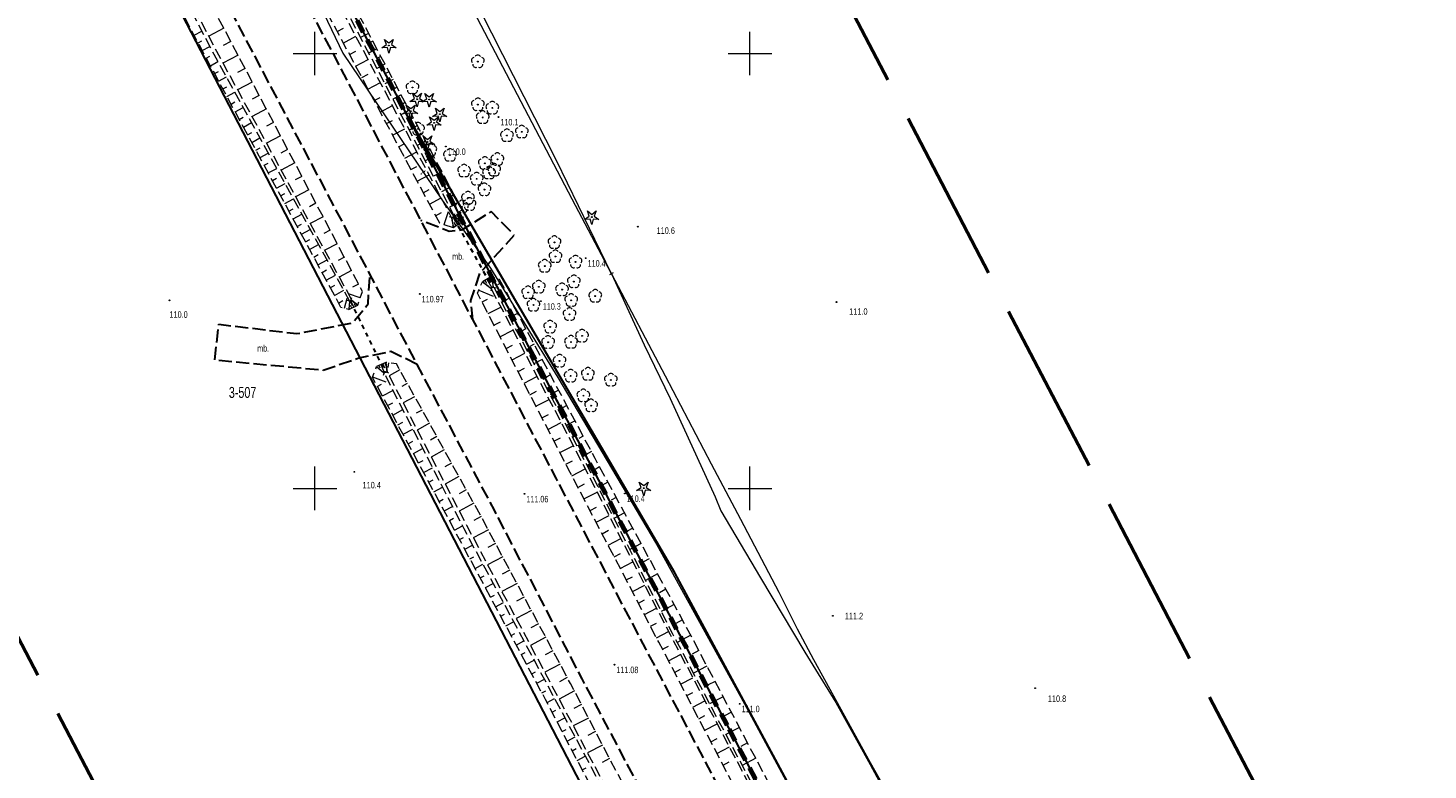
# Model space of a CAD drawing. Header units: metres. Extents: x 7531673 to 7533164, y 5721297 to 5724010.
# Tile 43 of 58: x 7532017 to 7532178, y 5723268 to 5723353. Entities that reach past the tile are written whole.
import ezdxf
from ezdxf.enums import TextEntityAlignment as Align

# ---------------------------------------------------------------- set-up
doc = ezdxf.new("R2010")
doc.units = ezdxf.units.M
for name, pattern in [('4_SUPT_01', [0]), ('GAO', [2.5, 1.5, -1]), ('GDE', [0]), ('GUZ', [1, 0.5, -0.5]), ('L_0_05', [1.75, 1.25, -0.5]), ('L_0_06', [2, 1.5, -0.5]), ('L_0_09', [2.5, 2, -0.5]), ('L_0_7E', [1, 0.5, -0.5])]:
    doc.linetypes.add(name, pattern=pattern)
doc.layers.get('0').update_dxf_attribs({"color": 252})
for name, color, linetype, lineweight in [('Dzialki', 80, 'GDE', 30), ('EPGPO_L_0', 204, 'GAO', 70), ('jezdnia', 252, 'L_0_06', 18), ('k', 252, 'Continuous', 18), ('Numery_dzialek', 80, 'Continuous', 30), ('opis', 7, 'Continuous', 18), ('przepust', 252, 'L_0_7E', 35), ('RTPW_T_0', 252, 'Continuous', 15), ('skarpa_nieumocniona', 252, 'L_0_05', 18), ('skarpa_umocniona', 252, 'Continuous', 18), ('SUPT_E_T_0', 30, 'Continuous', 15), ('SUPT_L_0', 30, '4_SUPT_01', 18), ('SUXX_T_6', 7, 'Continuous', 18), ('Uzytki', 252, 'GUZ', 18), ('wysokosci_naturalne', 7, 'Continuous', 18), ('wysokosci_sztuczne', 7, 'Continuous', 18)]:
    doc.layers.add(name, color=color, linetype=linetype, lineweight=lineweight)
doc.layers.add('zakres', color=7, linetype='L_0_09', lineweight=50, true_color=0xff05ff)
doc.styles.get("Standard").update_dxf_attribs({"font": 'arial.ttf'})

# ---------------------------------------------------------------- blocks, each defined once
blk = doc.blocks.new('2_RTPW01')
at = {"linetype": 'Continuous'}
blk.add_circle((0, 0), 0.045, dxfattribs=at)
blk = doc.blocks.new('4_SUXX')
at = {"linetype": 'Continuous'}
blk.add_line((0, -0.25), (0, 0.25), dxfattribs=at)
blk = doc.blocks.new('L_0_7E_1')
at = {"color": 0, "linetype": 'Continuous', "lineweight": 13, "flags": 128}
for points in [[(0, 0), (-0.7, 0.7)], [(0, 0), (-0.7, -0.7)]]:
    blk.add_lwpolyline(points, dxfattribs=at)
blk = doc.blocks.new('L_0_7E_2')
at = {"color": 0, "linetype": 'Continuous', "lineweight": 13, "flags": 128}
for points in [[(0, 0), (-0.7, 0.7)], [(0, 0), (-0.7, -0.7)]]:
    blk.add_lwpolyline(points, dxfattribs=at)
blk = doc.blocks.new('OBOP01_01')
at = {"linetype": 'Continuous', "lineweight": 18}
blk.add_hatch(color=0, dxfattribs=at).paths.add_polyline_path([(0, -0.1, 1), (0, 0.1, 1)])
at = {"color": 0, "linetype": 'Continuous', "lineweight": 18, "flags": 128}
blk.add_lwpolyline([(0, -1.74), (-0.35, -0.48), (-1.65, -0.54), (-0.57, 0.18), (-1.02, 1.4), (0, 0.6), (1.02, 1.4), (0.57, 0.18), (1.65, -0.54), (0.35, -0.48), (0, -1.74)], dxfattribs=at)
at = {"color": 0, "linetype": 'Continuous', "lineweight": 18}
blk.add_circle((0, 0), 0.1, dxfattribs=at)
blk = doc.blocks.new('OBOP02_01')
at = {"linetype": 'Continuous', "lineweight": 18}
blk.add_hatch(color=0, dxfattribs=at).paths.add_polyline_path([(0, -0.1, 1), (0, 0.1, 1)])
at = {"color": 0, "linetype": 'Continuous', "lineweight": 18}
blk.add_circle((0, 0), 0.1, dxfattribs=at)
for centre, radius, start, end in [((-0.77, 0.25), 0.7, 101.6336, 222.6627), ((0, 0.8), 0.7, 29.8459, 150.1541), ((0.77, 0.25), 0.7, 317.3373, 78.3664), ((-0.46, -0.64), 0.71, 174.3693, 292.5572), ((0.46, -0.64), 0.71, 247.4428, 5.6307)]:
    blk.add_arc(centre, radius, start, end, dxfattribs=at)
blk = doc.blocks.new('RTPW01')
at = {"linetype": 'Continuous', "lineweight": 13}
blk.add_hatch(color=0, dxfattribs=at).paths.add_polyline_path([(0, -0.09, 1), (0, 0.09, 1)])
at = {"color": 0, "linetype": 'Continuous', "lineweight": 13}
blk.add_circle((0, 0), 0.0906, dxfattribs=at)
blk = doc.blocks.new('RTPW02')
at = {"linetype": 'Continuous', "lineweight": 13}
blk.add_hatch(color=0, dxfattribs=at).paths.add_polyline_path([(0, -0.09, 1), (0, 0.09, 1)])
at = {"color": 0, "linetype": 'Continuous', "lineweight": 13}
blk.add_circle((0, 0), 0.0906, dxfattribs=at)

msp = doc.modelspace()

# ---------------------------------------------------------------- linework, layer by layer
at = {"layer": 'Dzialki'}
for p, q in [((7531979.35, 5723497.68), (7532060.4, 5723343.22)), ((7532026.61, 5723370.12), (7532081.77, 5723263.71)), ((7532091.37, 5723290.28), (7532060.4, 5723343.22)), ((7532060.4, 5723343.22), (7532097.53, 5723272.46)), ((7532151.77, 5723178.47), (7532091.37, 5723290.28)), ((7532097.53, 5723272.46), (7532231.13, 5723019.11))]:
    msp.add_line(p, q, dxfattribs=at)
at = {"layer": 'EPGPO_L_0', "linetype": 'GAO'}
for p in [(7531979.35, 5723497.68), (7532277.9, 5722930.44)]:
    msp.add_line(p, (7532097.53, 5723272.46), dxfattribs=at)
at = {"layer": 'jezdnia', "color": 251, "lineweight": 30, "flags": 128}
for points in [[(7532144.01, 5723175.21), (7532127.08, 5723207.45), (7532114.11, 5723232.14), (7532102.3, 5723254.54), (7532088.03, 5723281.55), (7532077.73, 5723301.17), (7532068.16, 5723319.4), (7532062.19, 5723330.79), (7532049.01, 5723355.87), (7532038.62, 5723375.73), (7532025.71, 5723400.22), (7532010.71, 5723428.82), (7531998.11, 5723452.71), (7531985.81, 5723476.05), (7531980.34, 5723486.46), (7531968.93, 5723508.16), (7531957.32, 5723530.32), (7531945.42, 5723552.98), (7531932.87, 5723576.69), (7531912.23, 5723616.12), (7531898.97, 5723641.21), (7531887.79, 5723662.56), (7531876.66, 5723683.79), (7531866.18, 5723703.64), (7531858.89, 5723717.53), (7531850.12, 5723736.45), (7531842.43, 5723753.13), (7531833.79, 5723771.97), (7531825.84, 5723788.37), (7531816.36, 5723807.98), (7531810.15, 5723819.94), (7531805.61, 5723828.58), (7531802.91, 5723833.87), (7531799.8, 5723840.25), (7531796.68, 5723849.08), (7531794.6, 5723861.48), (7531794.47, 5723868.11), (7531795.83, 5723876.51), (7531798.09, 5723883.67), (7531801.96, 5723891.64), (7531806.12, 5723897.91), (7531812.76, 5723905.2), (7531818.93, 5723911.26), (7531828.48, 5723920.4)], [(7532136.91, 5723171.4), (7532119.67, 5723204.07), (7532106.97, 5723228.28), (7532095.25, 5723250.6), (7532080.72, 5723278.09), (7532070.62, 5723297.5), (7532061.74, 5723314.26), (7532056.32, 5723324.62), (7532041.87, 5723352.02), (7532031.48, 5723371.95), (7532018.51, 5723396.57), (7532003.5, 5723425.07), (7531990.97, 5723449.01), (7531979.26, 5723471.13), (7531973.24, 5723482.54), (7531961.74, 5723504.5), (7531950.13, 5723526.62), (7531938.07, 5723549.63), (7531925.74, 5723573), (7531905.09, 5723612.35), (7531891.78, 5723637.59), (7531880.61, 5723658.82), (7531869.44, 5723680.09), (7531858.96, 5723699.98), (7531849.13, 5723718.74), (7531837.94, 5723740.05), (7531825.53, 5723763.8), (7531807.79, 5723795.98), (7531802.9, 5723804.74), (7531799.01, 5723811.48)], [(7532068.16, 5723319.4), (7532067.9, 5723321.58), (7532069.01, 5723324.82), (7532072.91, 5723329.1), (7532070.24, 5723331.83), (7532066.85, 5723329.67), (7532065.42, 5723329.55), (7532062.19, 5723330.79)], [(7532061.74, 5723314.26), (7532058.74, 5723315.73), (7532055.05, 5723314.96), (7532050.96, 5723313.57), (7532038.49, 5723314.73), (7532038.96, 5723318.87), (7532047.91, 5723317.79), (7532054.31, 5723319.04), (7532056.11, 5723321.21), (7532056.32, 5723324.62)]]:
    msp.add_lwpolyline(points, dxfattribs=at)
at = {"layer": 'k', "linetype": 'Continuous', "lineweight": 18, "flags": 128}
for points in [[(7532050, 5723347.5), (7532050, 5723352.5)], [(7532100, 5723347.5), (7532100, 5723352.5)], [(7532047.5, 5723350), (7532052.5, 5723350)], [(7532097.5, 5723350), (7532102.5, 5723350)], [(7532050, 5723297.5), (7532050, 5723302.5)], [(7532100, 5723297.5), (7532100, 5723302.5)], [(7532047.5, 5723300), (7532052.5, 5723300)], [(7532097.5, 5723300), (7532102.5, 5723300)]]:
    msp.add_lwpolyline(points, dxfattribs=at)
at = {"layer": 'przepust', "color": 24, "lineweight": 30, "flags": 128}
for points in [[(7532065.95, 5723331.07), (7532070.34, 5723323.18)], [(7532054.09, 5723321.49), (7532058, 5723313.46)]]:
    msp.add_lwpolyline(points, dxfattribs=at)
at = {"layer": 'skarpa_nieumocniona', "color": 252, "lineweight": 18, "flags": 128}
for points in [[(7531987.88, 5723478.78), (7531987.09, 5723479.42), (7531986.61, 5723478.27), (7531999.63, 5723453.21), (7532011.9, 5723429.51), (7532027.15, 5723400.79), (7532040.11, 5723376.13), (7532050.38, 5723356.58), (7532064.3, 5723330.53), (7532065.9, 5723329.99), (7532065.74, 5723331.08), (7532051.73, 5723357.61), (7532041.5, 5723377.03), (7532028.41, 5723401.35), (7532023.08, 5723412.66), (7532022.48, 5723413.81), (7532013.39, 5723430.33), (7532000.88, 5723454.03)], [(7531989.18, 5723479.88), (7531988.05, 5723480.08), (7531988.26, 5723478.98), (7532001.48, 5723454.21), (7532013.85, 5723430.68), (7532023.21, 5723413.43), (7532029.06, 5723401.64), (7532041.85, 5723377.21), (7532052.11, 5723357.79), (7532066.02, 5723331.28), (7532066.86, 5723330.59), (7532067.17, 5723331.53), (7532053, 5723358.31), (7532042.88, 5723377.79), (7532029.71, 5723402.03), (7532024.06, 5723414.14), (7532014.71, 5723430.98), (7532002.39, 5723454.61)], [(7532053.99, 5723321.54), (7532053.89, 5723320.57), (7532052.99, 5723320.81), (7532037.43, 5723349.6), (7532026.81, 5723369.78), (7532013.94, 5723394.14), (7532007.75, 5723405.3), (7531999.69, 5723422.7), (7531986.55, 5723446.54), (7531973.7, 5723470.4), (7531974.4, 5723471.52), (7531975.24, 5723470.78), (7531987.55, 5723447.17), (7532000.15, 5723423.23), (7532008.78, 5723405.84), (7532014.83, 5723394.4), (7532027.79, 5723370.27), (7532038.38, 5723349.93)], [(7532054.25, 5723321.6), (7532054.92, 5723321.06), (7532055.46, 5723322.64), (7532040.47, 5723351.12), (7532029.81, 5723371.22), (7532017.03, 5723395.91), (7532002.19, 5723424.36), (7531989.46, 5723448.4), (7531976.8, 5723471.96), (7531975.4, 5723472.1), (7531975.64, 5723470.92), (7531988.05, 5723447.39), (7532000.38, 5723423.41), (7532009.03, 5723406.81), (7532009.68, 5723405.6), (7532015.21, 5723394.77), (7532028.27, 5723370.41), (7532038.69, 5723350.25)], [(7532147.17, 5723177.18), (7532148.97, 5723178.9), (7532134.24, 5723210.86), (7532120.46, 5723235.82), (7532115.6, 5723241.05), (7532106.9, 5723257.16), (7532092.63, 5723284.17), (7532082.19, 5723303.45), (7532071.22, 5723324.01), (7532070.3, 5723324.36), (7532070.53, 5723323.17), (7532081.14, 5723302.91), (7532091.06, 5723283.36), (7532105.36, 5723256.31), (7532117.89, 5723233.94), (7532130.44, 5723209.46)], [(7532146.83, 5723176.8), (7532145.45, 5723175.95), (7532128.38, 5723208.25), (7532115.64, 5723232.84), (7532103.56, 5723255.44), (7532089.51, 5723282.34), (7532079.19, 5723302.1), (7532068.69, 5723322.43), (7532069.26, 5723323.76), (7532070.22, 5723323.03), (7532080.79, 5723302.79), (7532090.82, 5723283.19), (7532105.09, 5723256.13), (7532117.01, 5723233.62), (7532129.89, 5723209.15)], [(7532116.58, 5723202.43), (7532133.63, 5723169.37), (7532132.29, 5723168.34), (7532115.03, 5723202.1), (7532102.79, 5723225.88), (7532091.01, 5723247.95), (7532076.5, 5723275.72), (7532066.19, 5723294.93), (7532056.61, 5723312.77), (7532057.09, 5723314.01), (7532057.92, 5723313.3), (7532067.1, 5723295.39), (7532077.32, 5723276.27), (7532092.08, 5723248.52), (7532103.77, 5723226.57)], [(7532116.88, 5723202.6), (7532133.76, 5723169.67), (7532135.72, 5723170.66), (7532118.31, 5723203.36), (7532105.47, 5723227.61), (7532093.87, 5723249.82), (7532079.37, 5723277.56), (7532069.12, 5723296.73), (7532059.37, 5723314.33), (7532058.14, 5723314.48), (7532058.29, 5723313.41), (7532067.42, 5723295.78), (7532077.69, 5723276.47), (7532092.38, 5723248.72), (7532104.13, 5723226.76)]]:
    msp.add_lwpolyline(points, close=True, dxfattribs=at)
at = {"layer": 'skarpa_nieumocniona', "color": 252, "linetype": 'Continuous', "lineweight": 18, "flags": 128}
for points in [[(7532036.11, 5723352.11), (7532037, 5723352.58)], [(7532039.52, 5723352.91), (7532037.8, 5723351.99)], [(7532052.55, 5723352.51), (7532053.28, 5723352.9)], [(7532053.26, 5723351.19), (7532054.71, 5723351.97)], [(7532056.17, 5723352.31), (7532055.25, 5723351.82)], [(7532036.57, 5723351.23), (7532037.02, 5723351.46)], [(7532037.04, 5723350.34), (7532037.92, 5723350.81)], [(7532040.34, 5723351.36), (7532039.47, 5723350.9)], [(7532053.97, 5723349.87), (7532054.69, 5723350.25)], [(7532057.11, 5723350.54), (7532056.17, 5723350.04)], [(7532056.64, 5723351.42), (7532056.18, 5723351.18)], [(7532037.5, 5723349.46), (7532037.94, 5723349.7)], [(7532037.98, 5723348.58), (7532038.86, 5723349.06)], [(7532041.16, 5723349.81), (7532039.43, 5723348.9)], [(7532054.67, 5723348.54), (7532056.11, 5723349.31)], [(7532058.05, 5723348.77), (7532057.1, 5723348.27)], [(7532057.58, 5723349.66), (7532057.11, 5723349.41)], [(7532038.45, 5723347.7), (7532038.9, 5723347.94)], [(7532038.93, 5723346.82), (7532039.82, 5723347.3)], [(7532042.79, 5723346.71), (7532041.1, 5723345.82)], [(7532041.97, 5723348.26), (7532041.12, 5723347.81)], [(7532055.38, 5723347.22), (7532056.1, 5723347.6)], [(7532058.98, 5723347), (7532058.03, 5723346.5)], [(7532058.51, 5723347.89), (7532058.04, 5723347.64)], [(7532039.41, 5723345.94), (7532039.86, 5723346.18)], [(7532039.88, 5723345.06), (7532040.79, 5723345.55)], [(7532043.6, 5723345.17), (7532042.77, 5723344.73)], [(7532056.09, 5723345.9), (7532057.52, 5723346.66)], [(7532059.92, 5723345.24), (7532058.96, 5723344.73)], [(7532059.45, 5723346.12), (7532058.97, 5723345.87)], [(7532040.36, 5723344.18), (7532040.81, 5723344.43)], [(7532040.83, 5723343.3), (7532041.75, 5723343.8)], [(7532044.42, 5723343.62), (7532042.77, 5723342.75)], [(7532056.79, 5723344.58), (7532057.51, 5723344.95)], [(7532057.5, 5723343.25), (7532058.92, 5723344.01)], [(7532060.38, 5723344.35), (7532059.91, 5723344.1)], [(7532041.31, 5723342.42), (7532041.77, 5723342.67)], [(7532041.78, 5723341.54), (7532042.72, 5723342.05)], [(7532045.23, 5723342.07), (7532044.42, 5723341.64)], [(7532058.21, 5723341.93), (7532058.91, 5723342.31)], [(7532060.85, 5723343.47), (7532059.89, 5723342.96)], [(7532061.32, 5723342.59), (7532060.84, 5723342.33)], [(7532042.26, 5723340.66), (7532042.73, 5723340.92)], [(7532042.73, 5723339.78), (7532043.68, 5723340.29)], [(7532046.05, 5723340.52), (7532044.44, 5723339.67)], [(7532058.92, 5723340.61), (7532060.32, 5723341.35)], [(7532061.79, 5723341.7), (7532060.82, 5723341.19)], [(7532062.26, 5723340.82), (7532061.77, 5723340.56)], [(7532043.21, 5723338.9), (7532043.69, 5723339.16)], [(7532046.86, 5723338.97), (7532046.07, 5723338.55)], [(7532059.62, 5723339.28), (7532060.32, 5723339.66)], [(7532060.33, 5723337.96), (7532061.72, 5723338.7)], [(7532062.72, 5723339.93), (7532061.75, 5723339.42)], [(7532063.19, 5723339.05), (7532062.7, 5723338.79)], [(7532043.69, 5723338.02), (7532044.64, 5723338.54)], [(7532044.16, 5723337.14), (7532044.64, 5723337.4)], [(7532047.68, 5723337.42), (7532046.11, 5723336.6)], [(7532063.66, 5723338.17), (7532062.68, 5723337.65)], [(7532064.13, 5723337.28), (7532063.63, 5723337.02)], [(7532044.64, 5723336.26), (7532045.61, 5723336.79)], [(7532045.11, 5723335.39), (7532045.6, 5723335.65)], [(7532048.49, 5723335.87), (7532047.72, 5723335.47)], [(7532061.04, 5723336.64), (7532061.73, 5723337.01)], [(7532061.74, 5723335.31), (7532063.12, 5723336.05)], [(7532064.59, 5723336.4), (7532063.61, 5723335.88)], [(7532065.06, 5723335.51), (7532064.57, 5723335.25)], [(7532045.59, 5723334.51), (7532046.57, 5723335.04)], [(7532046.06, 5723333.63), (7532046.56, 5723333.89)], [(7532049.31, 5723334.33), (7532047.78, 5723333.52)], [(7532062.45, 5723333.99), (7532063.13, 5723334.36)], [(7532065.53, 5723334.63), (7532064.54, 5723334.1)], [(7532046.54, 5723332.75), (7532047.53, 5723333.28)], [(7532050.12, 5723332.78), (7532049.37, 5723332.38)], [(7532063.16, 5723332.67), (7532064.52, 5723333.4)], [(7532066.47, 5723332.86), (7532065.47, 5723332.33)], [(7532066, 5723333.75), (7532065.5, 5723333.48)], [(7532047.02, 5723331.87), (7532047.51, 5723332.14)], [(7532047.49, 5723330.99), (7532048.5, 5723331.53)], [(7532050.94, 5723331.23), (7532049.45, 5723330.44)], [(7532063.86, 5723331.34), (7532064.54, 5723331.71)], [(7532064.84, 5723330.35), (7532065.35, 5723331.83)], [(7532067.02, 5723331.06), (7532065.95, 5723331.41)], [(7532066.93, 5723331.98), (7532066.43, 5723331.71)], [(7532047.97, 5723330.11), (7532048.47, 5723330.38)], [(7532048.44, 5723329.23), (7532049.46, 5723329.78)], [(7532051.75, 5723329.68), (7532051.02, 5723329.29)], [(7532048.92, 5723328.35), (7532049.43, 5723328.62)], [(7532049.39, 5723327.47), (7532050.42, 5723328.03)], [(7532052.57, 5723328.13), (7532051.12, 5723327.37)], [(7532049.87, 5723326.59), (7532050.39, 5723326.87)], [(7532050.34, 5723325.71), (7532051.39, 5723326.27)], [(7532053.39, 5723326.58), (7532052.67, 5723326.21)], [(7532050.82, 5723324.83), (7532051.34, 5723325.11)], [(7532051.3, 5723323.95), (7532052.35, 5723324.52)], [(7532054.2, 5723325.03), (7532052.79, 5723324.29)], [(7532051.77, 5723323.07), (7532052.3, 5723323.36)], [(7532052.25, 5723322.19), (7532053.31, 5723322.77)], [(7532055.02, 5723323.49), (7532054.32, 5723323.12)], [(7532068.84, 5723322.78), (7532070.47, 5723322.08)], [(7532071.42, 5723323.64), (7532070.97, 5723323.41)], [(7532052.72, 5723321.31), (7532053.22, 5723321.58)], [(7532053.41, 5723320.7), (7532053.71, 5723321.85)], [(7532055.2, 5723321.89), (7532053.85, 5723322.35)], [(7532069.21, 5723321.43), (7532069.84, 5723321.76)], [(7532072.36, 5723321.88), (7532071.46, 5723321.4)], [(7532069.9, 5723320.1), (7532071.36, 5723320.85)], [(7532073.3, 5723320.11), (7532072.84, 5723319.87)], [(7532070.58, 5723318.77), (7532071.32, 5723319.15)], [(7532071.27, 5723317.43), (7532072.75, 5723318.19)], [(7532074.24, 5723318.35), (7532073.31, 5723317.85)], [(7532071.96, 5723316.1), (7532072.7, 5723316.48)], [(7532075.18, 5723316.58), (7532074.71, 5723316.33)], [(7532072.65, 5723314.77), (7532074.13, 5723315.54)], [(7532076.12, 5723314.82), (7532075.17, 5723314.31)], [(7532057.08, 5723314), (7532057.1, 5723313.99)], [(7532058.45, 5723314.44), (7532058.38, 5723313.9)], [(7532059.76, 5723313.61), (7532058.54, 5723312.93)], [(7532073.34, 5723313.44), (7532074.08, 5723313.82)], [(7532077.07, 5723313.05), (7532076.58, 5723312.8)], [(7532056.63, 5723312.83), (7532058.14, 5723312.25)], [(7532057.17, 5723311.73), (7532057.66, 5723311.99)], [(7532060.61, 5723312.07), (7532059.98, 5723311.72)], [(7532074.03, 5723312.1), (7532075.52, 5723312.88)], [(7532057.76, 5723310.63), (7532058.96, 5723311.27)], [(7532058.35, 5723309.52), (7532058.94, 5723309.84)], [(7532061.46, 5723310.54), (7532060.15, 5723309.82)], [(7532074.71, 5723310.77), (7532075.47, 5723311.16)], [(7532075.4, 5723309.44), (7532076.91, 5723310.22)], [(7532078.01, 5723311.29), (7532077.03, 5723310.77)], [(7532058.94, 5723308.42), (7532060.1, 5723309.05)], [(7532062.31, 5723309.01), (7532061.63, 5723308.64)], [(7532076.09, 5723308.1), (7532076.85, 5723308.5)], [(7532078.95, 5723309.53), (7532078.45, 5723309.26)], [(7532059.53, 5723307.32), (7532060.1, 5723307.63)], [(7532060.13, 5723306.22), (7532061.24, 5723306.82)], [(7532063.16, 5723307.48), (7532061.76, 5723306.71)], [(7532076.78, 5723306.77), (7532078.3, 5723307.56)], [(7532079.89, 5723307.76), (7532078.88, 5723307.22)], [(7532060.72, 5723305.12), (7532061.27, 5723305.41)], [(7532064.01, 5723305.95), (7532063.29, 5723305.55)], [(7532077.47, 5723305.44), (7532078.23, 5723305.83)], [(7532078.15, 5723304.11), (7532079.69, 5723304.9)], [(7532080.83, 5723306), (7532080.32, 5723305.72)], [(7532061.31, 5723304.02), (7532062.38, 5723304.6)], [(7532064.86, 5723304.42), (7532063.37, 5723303.6)], [(7532081.77, 5723304.23), (7532080.74, 5723303.68)], [(7532061.9, 5723302.92), (7532062.43, 5723303.2)], [(7532062.49, 5723301.82), (7532063.53, 5723302.37)], [(7532065.7, 5723302.89), (7532064.94, 5723302.47)], [(7532078.84, 5723302.77), (7532079.61, 5723303.17)], [(7532079.53, 5723301.44), (7532081.07, 5723302.24)], [(7532082.72, 5723302.47), (7532082.19, 5723302.18)], [(7532063.08, 5723300.71), (7532063.59, 5723300.99)], [(7532063.67, 5723299.61), (7532064.67, 5723300.15)], [(7532066.55, 5723301.36), (7532064.98, 5723300.49)], [(7532080.23, 5723300.11), (7532080.99, 5723300.51)], [(7532083.67, 5723300.71), (7532082.56, 5723300.11)], [(7532064.27, 5723298.51), (7532064.75, 5723298.77)], [(7532067.4, 5723299.83), (7532066.59, 5723299.38)], [(7532080.92, 5723298.78), (7532082.44, 5723299.57)], [(7532084.62, 5723298.95), (7532084.05, 5723298.64)], [(7532064.86, 5723297.41), (7532065.81, 5723297.92)], [(7532068.25, 5723298.3), (7532066.59, 5723297.38)], [(7532081.62, 5723297.45), (7532082.37, 5723297.85)], [(7532082.31, 5723296.12), (7532083.8, 5723296.9)], [(7532085.58, 5723297.19), (7532084.37, 5723296.54)], [(7532065.45, 5723296.31), (7532065.91, 5723296.56)], [(7532066.04, 5723295.21), (7532066.95, 5723295.7)], [(7532069.93, 5723295.23), (7532068.2, 5723294.3)], [(7532069.1, 5723296.77), (7532068.25, 5723296.3)], [(7532086.53, 5723295.44), (7532085.9, 5723295.1)], [(7532066.63, 5723294.11), (7532067.08, 5723294.35)], [(7532070.75, 5723293.68), (7532069.89, 5723293.22)], [(7532083, 5723294.79), (7532083.75, 5723295.18)], [(7532083.7, 5723293.46), (7532085.17, 5723294.23)], [(7532087.48, 5723293.68), (7532086.18, 5723292.97)], [(7532067.22, 5723293.01), (7532068.12, 5723293.49)], [(7532067.81, 5723291.9), (7532068.26, 5723292.14)], [(7532071.58, 5723292.14), (7532069.84, 5723291.21)], [(7532084.39, 5723292.13), (7532085.12, 5723292.52)], [(7532068.4, 5723290.8), (7532069.3, 5723291.28)], [(7532072.4, 5723290.6), (7532071.53, 5723290.13)], [(7532085.09, 5723290.8), (7532086.54, 5723291.56)], [(7532088.43, 5723291.92), (7532087.76, 5723291.55)], [(7532069, 5723289.7), (7532069.44, 5723289.94)], [(7532069.59, 5723288.6), (7532070.48, 5723289.08)], [(7532073.23, 5723289.05), (7532071.49, 5723288.13)], [(7532085.78, 5723289.47), (7532086.5, 5723289.85)], [(7532086.48, 5723288.15), (7532087.9, 5723288.89)], [(7532089.39, 5723290.16), (7532087.99, 5723289.4)], [(7532070.18, 5723287.5), (7532070.62, 5723287.74)], [(7532074.05, 5723287.51), (7532073.18, 5723287.05)], [(7532087.17, 5723286.82), (7532087.88, 5723287.19)], [(7532090.34, 5723288.4), (7532089.62, 5723288.01)], [(7532070.77, 5723286.4), (7532071.66, 5723286.87)], [(7532074.88, 5723285.97), (7532073.13, 5723285.04)], [(7532087.87, 5723285.49), (7532089.27, 5723286.22)], [(7532091.29, 5723286.64), (7532089.8, 5723285.84)], [(7532071.36, 5723285.3), (7532071.8, 5723285.53)], [(7532071.95, 5723284.19), (7532072.83, 5723284.67)], [(7532075.7, 5723284.43), (7532074.83, 5723283.96)], [(7532088.56, 5723284.16), (7532089.26, 5723284.52)], [(7532092.24, 5723284.88), (7532091.48, 5723284.47)], [(7532072.54, 5723283.09), (7532072.98, 5723283.33)], [(7532073.13, 5723281.99), (7532074.01, 5723282.46)], [(7532076.53, 5723282.88), (7532074.78, 5723281.95)], [(7532089.25, 5723282.83), (7532090.64, 5723283.55)], [(7532093.19, 5723283.12), (7532091.62, 5723282.29)], [(7532073.72, 5723280.89), (7532074.16, 5723281.12)], [(7532077.35, 5723281.34), (7532076.48, 5723280.87)], [(7532089.95, 5723281.5), (7532090.64, 5723281.86)], [(7532090.64, 5723280.17), (7532092.03, 5723280.89)], [(7532094.12, 5723281.35), (7532093.34, 5723280.94)], [(7532074.32, 5723279.79), (7532075.19, 5723280.26)], [(7532078.18, 5723279.8), (7532076.42, 5723278.86)], [(7532091.34, 5723278.84), (7532092.03, 5723279.2)], [(7532095.05, 5723279.58), (7532093.49, 5723278.76)], [(7532074.91, 5723278.69), (7532075.34, 5723278.92)], [(7532075.5, 5723277.59), (7532076.37, 5723278.05)], [(7532079, 5723278.25), (7532078.12, 5723277.78)], [(7532092.03, 5723277.51), (7532093.43, 5723278.24)], [(7532095.99, 5723277.81), (7532095.21, 5723277.4)], [(7532076.09, 5723276.48), (7532076.52, 5723276.72)], [(7532079.82, 5723276.71), (7532078.06, 5723275.78)], [(7532092.73, 5723276.18), (7532093.43, 5723276.55)], [(7532096.92, 5723276.05), (7532095.36, 5723275.22)], [(7532076.68, 5723275.38), (7532077.55, 5723275.84)], [(7532077.26, 5723274.27), (7532077.7, 5723274.5)], [(7532080.63, 5723275.15), (7532079.75, 5723274.7)], [(7532093.42, 5723274.85), (7532094.83, 5723275.59)], [(7532077.83, 5723273.17), (7532078.72, 5723273.63)], [(7532081.44, 5723273.6), (7532079.69, 5723272.69)], [(7532094.12, 5723273.52), (7532094.82, 5723273.89)], [(7532094.81, 5723272.19), (7532096.23, 5723272.93)], [(7532097.86, 5723274.28), (7532097.08, 5723273.87)], [(7532078.41, 5723272.06), (7532078.86, 5723272.29)], [(7532078.99, 5723270.95), (7532079.9, 5723271.42)], [(7532082.25, 5723272.05), (7532081.38, 5723271.6)], [(7532095.51, 5723270.86), (7532096.22, 5723271.23)], [(7532098.79, 5723272.51), (7532097.23, 5723271.69)], [(7532079.57, 5723269.84), (7532080.03, 5723270.08)], [(7532083.06, 5723270.5), (7532081.33, 5723269.6)], [(7532096.2, 5723269.53), (7532097.63, 5723270.28)], [(7532099.73, 5723270.74), (7532098.95, 5723270.33)], [(7532080.15, 5723268.73), (7532081.07, 5723269.22)], [(7532080.73, 5723267.63), (7532081.19, 5723267.87)], [(7532083.87, 5723268.95), (7532083.01, 5723268.5)], [(7532096.9, 5723268.2), (7532097.61, 5723268.58)], [(7532100.66, 5723268.97), (7532099.1, 5723268.15)]]:
    msp.add_lwpolyline(points, dxfattribs=at)
at = {"layer": 'skarpa_umocniona', "color": 252, "linetype": 'Continuous', "lineweight": 18, "flags": 128}
for points in [[(7532066.02, 5723331.28), (7532065.74, 5723331.08), (7532065.9, 5723329.99), (7532066.86, 5723330.59)], [(7532070.3, 5723324.36), (7532069.26, 5723323.76), (7532070.22, 5723323.03), (7532070.53, 5723323.17)], [(7532054.25, 5723321.6), (7532053.99, 5723321.54), (7532053.89, 5723320.57), (7532054.92, 5723321.06)], [(7532058.14, 5723314.48), (7532057.09, 5723314.01), (7532057.92, 5723313.3), (7532058.29, 5723313.41)]]:
    msp.add_lwpolyline(points, close=True, dxfattribs=at)
for points in [[(7532066.43, 5723330.32), (7532065.89, 5723331.19)], [(7532066.65, 5723330.45), (7532066.44, 5723330.77)], [(7532066.01, 5723330.05), (7532065.86, 5723330.29)], [(7532066.22, 5723330.19), (7532066, 5723330.55)], [(7532066.86, 5723330.59), (7532066.85, 5723330.6)], [(7532069.97, 5723324.17), (7532070.24, 5723323.7)], [(7532070.19, 5723324.29), (7532070.37, 5723323.98)], [(7532069.32, 5723323.79), (7532069.41, 5723323.65)], [(7532069.54, 5723323.92), (7532069.73, 5723323.59)], [(7532069.76, 5723324.04), (7532070.32, 5723323.07)], [(7532054.23, 5723320.73), (7532054.1, 5723321.01)], [(7532054.46, 5723320.84), (7532054.11, 5723321.57)], [(7532054.68, 5723320.94), (7532054.56, 5723321.2)], [(7532054.91, 5723321.05), (7532054.89, 5723321.09)], [(7532054, 5723320.62), (7532053.91, 5723320.81)], [(7532057.12, 5723314.02), (7532057.14, 5723313.97)], [(7532057.34, 5723314.13), (7532057.46, 5723313.86)], [(7532057.57, 5723314.23), (7532057.97, 5723313.32)], [(7532057.8, 5723314.33), (7532058.01, 5723313.86)], [(7532058.03, 5723314.43), (7532058.2, 5723314.03)]]:
    msp.add_lwpolyline(points, dxfattribs=at)
at = {"layer": 'SUPT_L_0', "linetype": '4_SUPT_01'}
for p, q in [((7532079.57, 5723333.24), (7532063.93, 5723363.13)), ((7532047.33, 5723362.31), (7532053.2, 5723350.04)), ((7532077.75, 5723337.7), (7532069.09, 5723354.74)), ((7532053.2, 5723350.04), (7532064.62, 5723333.12)), ((7532084.07, 5723324.65), (7532077.75, 5723337.7)), ((7532064.62, 5723333.12), (7532070.18, 5723325.3)), ((7532084.07, 5723324.65), (7532079.57, 5723333.24)), ((7532070.18, 5723325.3), (7532077.93, 5723312.76)), ((7532084.07, 5723324.65), (7532090.26, 5723312.92)), ((7532084.07, 5723324.65), (7532087.82, 5723316.51)), ((7532087.82, 5723316.51), (7532090.82, 5723310.32)), ((7532090.26, 5723312.92), (7532095.55, 5723302.82)), ((7532077.93, 5723312.76), (7532089.27, 5723293.59)), ((7532090.82, 5723310.32), (7532095.99, 5723299.02)), ((7532095.55, 5723302.82), (7532098.9, 5723296.46)), ((7532095.99, 5723299.02), (7532096.66, 5723297.42)), ((7532096.66, 5723297.42), (7532101.2, 5723289.7)), ((7532098.9, 5723296.46), (7532103.31, 5723288.06)), ((7532089.27, 5723293.59), (7532099.37, 5723275.24)), ((7532101.2, 5723289.7), (7532106.32, 5723281.18)), ((7532103.31, 5723288.06), (7532105.44, 5723283.85)), ((7532105.44, 5723283.85), (7532107.29, 5723280.34)), ((7532106.32, 5723281.18), (7532109.88, 5723275.38)), ((7532107.29, 5723280.34), (7532113.83, 5723268.47)), ((7532099.37, 5723275.24), (7532105.25, 5723264.35)), ((7532109.88, 5723275.38), (7532113.82, 5723268.24)), ((7532113.82, 5723268.24), (7532118.89, 5723258.88)), ((7532113.83, 5723268.47), (7532117.12, 5723262.63))]:
    msp.add_line(p, q, dxfattribs=at)
at = {"layer": 'Uzytki'}
for p, q in [((7532097.53, 5723272.46), (7531979.35, 5723497.68)), ((7531971.45, 5723476.53), (7532081.77, 5723263.71)), ((7532277.9, 5722930.44), (7532097.53, 5723272.46))]:
    msp.add_line(p, q, dxfattribs=at)
at = {"layer": 'wysokosci_naturalne', "color": 252}
for p in [(7532071.1, 5723342.69), (7532065.04, 5723339.31), (7532081.12, 5723326.46), (7532075.97, 5723321.52), (7532085.61, 5723299.41), (7532098.82, 5723275.24)]:
    msp.add_point(p, dxfattribs=at)
at = {"layer": 'wysokosci_sztuczne', "color": 252}
for p in [(7532062.05, 5723322.35), (7532074.08, 5723299.37), (7532084.42, 5723279.73)]:
    msp.add_point(p, dxfattribs=at)
at = {"layer": 'zakres', "color": 6, "lineweight": 50, "ltscale": 10}
msp.add_lwpolyline([(7531711.14, 5723861.32), (7531927.66, 5723451.28), (7532248.91, 5722837.99), (7532655.42, 5722066.69), (7533061.63, 5721296.9), (7533163.78, 5721347.42), (7533045.85, 5721572.87), (7532868.05, 5721917.16), (7532735.17, 5722175.75), (7532682.94, 5722276.17), (7532755.64, 5722321.46), (7532723.06, 5722383.63), (7532650.28, 5722338.29), (7532322.07, 5722954.54), (7532208.28, 5723169.59), (7531836.58, 5723882.95), (7531911.57, 5723950.84), (7531857.88, 5724010.14), (7531797.9, 5723955.84), (7531782.57, 5723984.68), (7531673.37, 5723932.85)], close=True, dxfattribs=at)

# ---------------------------------------------------------------- block references
at = {"color": 74, "linetype": 'Continuous', "xscale": 0.5, "yscale": 0.5, "zscale": 0.5}
for name, p in [('OBOP01_01', (7532058.5, 5723350.92)), ('OBOP02_01', (7532068.72, 5723349.06)), ('OBOP02_01', (7532061.21, 5723346.08)), ('OBOP01_01', (7532061.74, 5723344.73)), ('OBOP01_01', (7532063.13, 5723344.71)), ('OBOP01_01', (7532061.01, 5723343.37)), ('OBOP01_01', (7532064.35, 5723343.02)), ('OBOP02_01', (7532068.73, 5723344.12)), ('OBOP02_01', (7532070.39, 5723343.74)), ('OBOP02_01', (7532061.85, 5723341.33)), ('OBOP01_01', (7532063.69, 5723342.03)), ('OBOP02_01', (7532069.28, 5723342.65)), ('OBOP01_01', (7532062.94, 5723339.82)), ('OBOP02_01', (7532072.07, 5723340.57)), ('OBOP02_01', (7532073.77, 5723340.99)), ('OBOP02_01', (7532063.26, 5723338.9)), ('OBOP02_01', (7532065.52, 5723338.31)), ('OBOP02_01', (7532067.14, 5723336.51)), ('OBOP02_01', (7532069.53, 5723337.37)), ('OBOP02_01', (7532070.6, 5723336.6)), ('OBOP02_01', (7532070.97, 5723337.83)), ('OBOP02_01', (7532068.59, 5723335.58)), ('OBOP02_01', (7532070.01, 5723336.28)), ('OBOP02_01', (7532067.59, 5723333.39)), ('OBOP02_01', (7532069.48, 5723334.35)), ('OBOP02_01', (7532066.9, 5723332.38)), ('OBOP02_01', (7532067.77, 5723332.66)), ('OBOP01_01', (7532081.82, 5723331.19)), ('OBOP02_01', (7532077.53, 5723328.28)), ('OBOP02_01', (7532077.64, 5723326.66)), ('OBOP02_01', (7532076.41, 5723325.56)), ('OBOP02_01', (7532079.95, 5723326.03)), ('OBOP02_01', (7532079.76, 5723323.77)), ('OBOP02_01', (7532074.5, 5723322.52)), ('OBOP02_01', (7532075.73, 5723323.17)), ('OBOP02_01', (7532078.4, 5723322.85)), ('OBOP02_01', (7532082.22, 5723322.11)), ('OBOP02_01', (7532075.11, 5723321.08)), ('OBOP02_01', (7532079.45, 5723321.62)), ('OBOP02_01', (7532079.26, 5723320.01)), ('OBOP02_01', (7532077.03, 5723318.56)), ('OBOP02_01', (7532080.7, 5723317.53)), ('OBOP02_01', (7532076.8, 5723316.8)), ('OBOP02_01', (7532079.43, 5723316.82)), ('OBOP02_01', (7532078.12, 5723314.65)), ('OBOP02_01', (7532079.39, 5723312.93)), ('OBOP02_01', (7532081.37, 5723313.14)), ('OBOP02_01', (7532084.01, 5723312.46)), ('OBOP02_01', (7532080.85, 5723310.66)), ('OBOP02_01', (7532081.74, 5723309.51)), ('OBOP01_01', (7532087.79, 5723300.03))]:
    msp.add_blockref(name, p, dxfattribs=at)
at = {"layer": 'przepust', "color": 252, "linetype": 'Continuous', "xscale": 0.5, "yscale": 0.5, "zscale": 0.5}
for p, rotation in [((7532065.95, 5723331.07), 299.09), ((7532054.09, 5723321.49), 295.96)]:
    msp.add_blockref('L_0_7E_1', p, dxfattribs=dict(at, rotation=rotation))
at = {"layer": 'przepust', "color": 24, "linetype": 'Continuous', "lineweight": 50}
for p, xscale, yscale, zscale, rotation in [((7532070.34, 5723323.18), 0.4999999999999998, 0.4999999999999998, 0.4999999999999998, 119.09), ((7532058, 5723313.46), 0.5, 0.5, 0.5, 115.96)]:
    msp.add_blockref('L_0_7E_2', p, dxfattribs=dict(at, xscale=xscale, yscale=yscale, zscale=zscale, rotation=rotation))
at = {"layer": 'RTPW_T_0'}
for p in [(7532087.12, 5723330.09), (7532033.28, 5723321.62), (7532109.95, 5723321.42), (7532054.53, 5723301.91), (7532109.51, 5723285.35), (7532132.78, 5723277.04)]:
    msp.add_blockref('2_RTPW01', p, dxfattribs=at)
at = {"layer": 'SUXX_T_6', "rotation": 117.7346927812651}
msp.add_blockref('4_SUXX', (7532084.07, 5723324.65), dxfattribs=at)
at = {"layer": 'wysokosci_naturalne', "color": 252, "linetype": 'Continuous', "xscale": 0.5, "yscale": 0.5, "zscale": 0.5}
for p in [(7532071.1, 5723342.69), (7532065.04, 5723339.31), (7532081.12, 5723326.46), (7532075.97, 5723321.52), (7532085.61, 5723299.41), (7532098.82, 5723275.24)]:
    msp.add_blockref('RTPW01', p, dxfattribs=at)
at = {"layer": 'wysokosci_sztuczne', "color": 252, "linetype": 'Continuous', "xscale": 0.5, "yscale": 0.5, "zscale": 0.5}
for p in [(7532062.05, 5723322.35), (7532074.08, 5723299.37), (7532084.42, 5723279.73)]:
    msp.add_blockref('RTPW02', p, dxfattribs=at)

# ---------------------------------------------------------------- texts
at = {"layer": 'Numery_dzialek', "width": 0.7}
msp.add_text('3-507', height=1.26, dxfattribs=at).set_placement((7532040.11, 5723311.66), align=Align.TOP_LEFT)
at = {"layer": 'opis', "color": 252, "lineweight": 15, "width": 0.66}
for p in [(7532065.77, 5723326.29), (7532043.36, 5723315.73)]:
    msp.add_text('mb.', height=0.75, dxfattribs=at).set_placement(p)
at = {"layer": 'RTPW_T_0', "width": 0.7}
for s, p in [('110.6', (7532089.27, 5723329.26)), ('110.0', (7532033.28, 5723319.61)), ('111.0', (7532111.41, 5723319.96)), ('110.4', (7532055.48, 5723300)), ('111.2', (7532110.9, 5723284.95)), ('110.8', (7532134.24, 5723275.45))]:
    msp.add_text(s, height=0.75, dxfattribs=at).set_placement(p)
at = {"layer": 'SUPT_E_T_0', "width": 0.7}
msp.add_text('t', height=0.75, rotation=304.02, dxfattribs=at).set_placement((7532062.45, 5723336.34), align=Align.MIDDLE)
at = {"layer": 'wysokosci_naturalne', "color": 252, "lineweight": 15, "width": 0.66}
for s, p in [('110.1', (7532071.32, 5723341.72)), ('110.0', (7532065.26, 5723338.33)), ('110.4', (7532081.34, 5723325.49)), ('110.3', (7532076.19, 5723320.54)), ('110.4', (7532085.83, 5723298.44)), ('111.0', (7532099.04, 5723274.27))]:
    msp.add_text(s, height=0.75, dxfattribs=at).set_placement(p)
at = {"layer": 'wysokosci_sztuczne', "color": 252, "lineweight": 15, "width": 0.66}
for s, p in [('110.97', (7532062.27, 5723321.38)), ('111.06', (7532074.3, 5723298.39)), ('111.08', (7532084.64, 5723278.76))]:
    msp.add_text(s, height=0.75, dxfattribs=at).set_placement(p)

doc.saveas('drawing.dxf')
